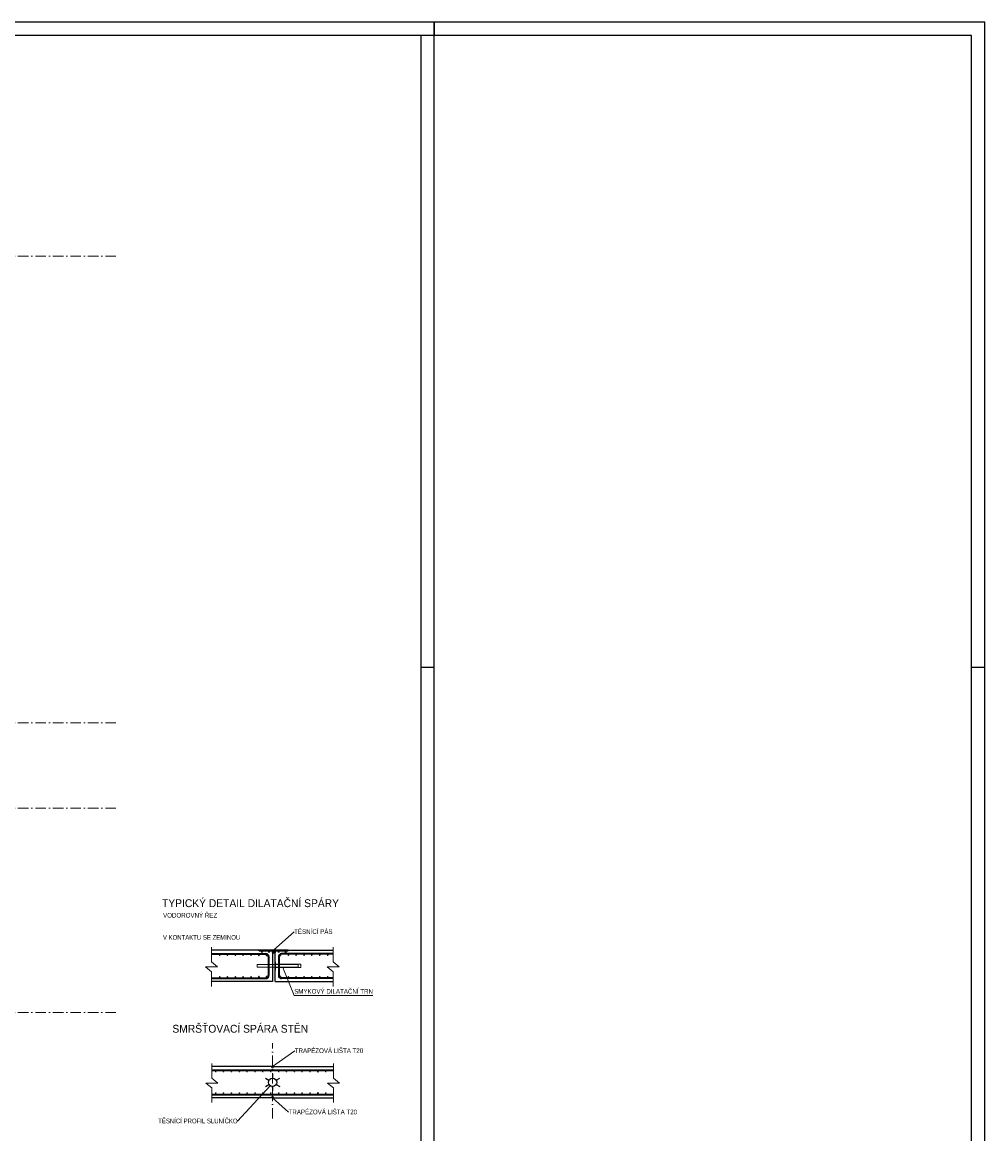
# Model space of a CAD drawing. Header units: millimetres. Extents: x 0 to 78750, y 0 to 63000.
# Tile 23 of 23: x 51212 to 78750, y 31201 to 63000. Entities that reach past the tile are written whole.
import ezdxf
from ezdxf.enums import TextEntityAlignment as Align

# ---------------------------------------------------------------- set-up
doc = ezdxf.new("R2010")
doc.units = ezdxf.units.MM
doc.header["$LTSCALE"] = 1000
doc.linetypes.add('Cerchovana 2x', pattern=[0.5, 0.3, -0.1, 0, -0.1])
doc.linetypes.add('Teckovana', pattern=[0.06, 0, -0.06])
for name, color, linetype, lineweight in [('AM_6', 2, 'Continuous', 35), ('Obecné01', 7, 'Continuous', 13), ('Popis', 7, 'Continuous', 5), ('Rastr', 30, 'Teckovana', 18), ('Stěna', 7, 'Continuous', 35)]:
    doc.layers.add(name, color=color, linetype=linetype, lineweight=lineweight)
doc.layers.add('Standard', color=7, linetype='Continuous')
doc.styles.add('ARIAL', font='arial.ttf')

msp = doc.modelspace()

# ---------------------------------------------------------------- linework, layer by layer
at = {"layer": 'AM_6', "color": 7, "linetype": 'Continuous', "lineweight": 5, "transparency": 33554687}
for p, q in [((58993, 36980), (58399, 36453)), ((59010, 33573), (58376, 33128)), ((57374, 31562), (58309, 32572)), ((58834, 31820), (58376, 32228))]:
    msp.add_line(p, q, dxfattribs=at)
at = {"layer": 'Popis', "transparency": 33554687}
for p, q in [((59104, 36041), (57934, 36041)), ((57934, 36041), (57934, 35966)), ((57934, 35966), (59104, 35966)), ((58444, 35883), (58444, 36123)), ((58444, 36123), (58459, 36123)), ((59179, 36048), (58444, 36048)), ((58444, 36048), (58444, 35958)), ((58444, 35958), (59179, 35958)), ((58459, 36123), (58459, 35883)), ((59104, 35966), (59104, 36041)), ((59179, 35958), (59179, 36048)), ((58459, 35883), (58444, 35883))]:
    msp.add_line(p, q, dxfattribs=at)
at = {"layer": 'Rastr', "color": 7, "linetype": 'Cerchovana 2x', "lineweight": 5, "transparency": 33554687}
for p, q in [((53891, 56310), (1242, 56310)), ((53891, 42960), (1242, 42960)), ((53891, 40520), (1242, 40520)), ((53891, 34670), (1242, 34670))]:
    msp.add_line(p, q, dxfattribs=at)
at = {"layer": 'Standard', "color": 7, "linetype": 'Continuous', "lineweight": 5, "transparency": 33554687}
for p, q in [((56629, 36538), (56629, 36118)), ((60109, 36538), (60109, 36118)), ((56629, 35838), (56459, 35978)), ((56459, 35978), (56629, 35978)), ((56629, 36118), (56799, 35978)), ((56799, 35978), (56629, 35978)), ((58993, 35158), (58665, 35958)), ((60109, 35838), (59939, 35978)), ((59939, 35978), (60109, 35978)), ((60109, 36118), (60279, 35978)), ((60279, 35978), (60109, 35978)), ((56629, 35418), (56629, 35838)), ((60109, 35418), (60109, 35838)), ((61246, 35158), (58993, 35158)), ((56636, 33212), (56636, 32792)), ((60116, 33212), (60116, 32792)), ((56636, 32792), (56806, 32652)), ((60116, 32792), (60286, 32652)), ((56636, 32513), (56467, 32652)), ((56467, 32652), (56636, 32652)), ((56806, 32652), (56636, 32652)), ((56636, 32093), (56636, 32513)), ((60116, 32513), (59947, 32652)), ((59947, 32652), (60116, 32652)), ((60286, 32652), (60116, 32652)), ((60116, 32093), (60116, 32513))]:
    msp.add_line(p, q, dxfattribs=at)
at = {"layer": 'Standard', "color": 7, "linetype": 'Continuous', "lineweight": -3, "transparency": 33554687}
for p, q in [((58369, 36453), (56629, 36453)), ((58369, 36453), (58369, 35553)), ((58444, 36453), (60109, 36453)), ((58444, 35553), (58444, 36453)), ((58369, 35553), (56629, 35553)), ((58444, 35553), (60109, 35553)), ((58376, 33128), (56636, 33128)), ((58376, 33128), (60116, 33128)), ((58376, 32228), (56636, 32228)), ((58376, 32228), (60116, 32228))]:
    msp.add_line(p, q, dxfattribs=at)
at = {"layer": 'Standard', "color": 176, "linetype": 'Continuous', "lineweight": 35, "transparency": 33554687}
for p, q in [((56629, 36344), (58186, 36344)), ((58261, 36269), (58261, 35726)), ((58552, 36269), (58552, 35726)), ((60109, 36344), (58627, 36344)), ((56629, 35651), (58186, 35651)), ((60109, 35651), (58627, 35651)), ((56636, 33018), (60116, 33018)), ((56636, 32326), (60116, 32326))]:
    msp.add_line(p, q, dxfattribs=at)
at = {"layer": 'Standard', "color": 7, "linetype": 'Continuous', "lineweight": 35, "transparency": 33554687}
for p, q in [((57994, 36438), (57994, 36453)), ((57994, 36453), (58444, 36453)), ((58819, 36438), (57994, 36438)), ((58070, 36438), (58070, 36386)), ((58265, 36438), (58265, 36386)), ((58369, 36438), (58369, 36389)), ((58369, 36389), (58444, 36389)), ((58444, 36453), (58819, 36453)), ((58444, 36389), (58444, 36438)), ((58548, 36438), (58548, 36386)), ((58743, 36438), (58743, 36386)), ((58819, 36453), (58819, 36438))]:
    msp.add_line(p, q, dxfattribs=at)
at = {"layer": 'Standard', "color": 7, "linetype": 'Continuous', "lineweight": 18, "transparency": 33554687}
for p, q in [((58444, 36453), (58669, 36453)), ((58357, 33089), (58337, 33128)), ((58337, 33128), (58376, 33128)), ((58376, 33089), (58357, 33089)), ((58376, 33128), (58415, 33128)), ((58395, 33089), (58376, 33089)), ((58415, 33128), (58395, 33089)), ((58357, 32267), (58337, 32228)), ((58337, 32228), (58376, 32228)), ((58376, 32267), (58357, 32267)), ((58395, 32267), (58376, 32267)), ((58376, 32228), (58415, 32228)), ((58415, 32228), (58395, 32267))]:
    msp.add_line(p, q, dxfattribs=at)
at = {"layer": 'Standard', "color": 7, "linetype": 'Cerchovana 2x', "lineweight": 5, "transparency": 33554687}
msp.add_line((58376, 31637), (58376, 33797), dxfattribs=at)
at = {"layer": 'Standard', "color": 7, "linetype": 'Continuous', "lineweight": 25, "transparency": 33554687}
for p, q in [((58168, 32793), (58272, 32732)), ((58376, 32913), (58376, 32792)), ((58480, 32732), (58585, 32793)), ((58168, 32552), (58272, 32612)), ((58376, 32552), (58376, 32431)), ((58480, 32612), (58585, 32552))]:
    msp.add_line(p, q, dxfattribs=at)
at = {"layer": 'Standard', "color": 176, "linetype": 'Continuous', "lineweight": 35, "transparency": 33554687}
for centre in [(56861, 36309), (57086, 36309), (57311, 36309), (57536, 36309), (57761, 36309), (57986, 36309), (58826, 36309), (59051, 36309), (59276, 36309), (59501, 36309), (59726, 36309), (59951, 36309), (56861, 35686), (57086, 35686), (57311, 35686), (57536, 35686), (57761, 35686), (57986, 35686), (58826, 35686), (59051, 35686), (59276, 35686), (59501, 35686), (59726, 35686), (59951, 35686), (56749, 32983), (56974, 32983), (57199, 32983), (57424, 32983), (57649, 32983), (57874, 32983), (58099, 32983), (58324, 32983), (58549, 32983), (58774, 32983), (58999, 32983), (59224, 32983), (59449, 32983), (59674, 32983), (59899, 32983), (56749, 32361), (56974, 32361), (57199, 32361), (57424, 32361), (57649, 32361), (57874, 32361), (58099, 32361), (58324, 32361), (58549, 32361), (58774, 32361), (58999, 32361), (59224, 32361), (59449, 32361), (59674, 32361), (59899, 32361)]:
    msp.add_circle(centre, 0.15, dxfattribs=at)
at = {"layer": 'Standard', "color": 176, "linetype": 'Continuous', "lineweight": 50, "transparency": 33554687}
for centre in [(58211, 36309), (58601, 36309), (58211, 35686), (58601, 35686)]:
    msp.add_circle(centre, 0.15, dxfattribs=at)
at = {"layer": 'Standard', "color": 7, "linetype": 'Continuous', "lineweight": 25, "transparency": 33554687}
msp.add_circle((58376, 32672), 120, dxfattribs=at)
at = {"layer": 'Standard', "color": 176, "linetype": 'Continuous', "lineweight": 35, "transparency": 33554687}
for centre, start, end in [((58186, 36269), 0, 90), ((58627, 36269), 90, 180), ((58186, 35726), 270, 0), ((58627, 35726), 180, 270)]:
    msp.add_arc(centre, 75, start, end, dxfattribs=at)
at = {"layer": 'Stěna', "color": 7, "linetype": 'Continuous', "lineweight": -3, "transparency": 33554687}
for p, q in [((63000, 63000), (63000, 62625)), ((62625, 44550), (63000, 44550)), ((78375, 44550), (78750, 44550))]:
    msp.add_line(p, q, dxfattribs=at)
for points in [[(0, 0), (63000, 0), (63000, 63000), (0, 63000), (0, 0)], [(0, 0), (78750, 0), (78750, 63000), (0, 63000), (0, 0)], [(375, 375), (62625, 375), (62625, 62625), (375, 62625), (375, 375)], [(375, 375), (78375, 375), (78375, 62625), (375, 62625), (375, 375)]]:
    msp.add_lwpolyline(points, close=True, dxfattribs=at)

# ---------------------------------------------------------------- texts
at = {"layer": 'AM_6', "color": 7, "linetype": 'Continuous', "lineweight": 5, "transparency": 33554687, "style": 'ARIAL'}
for s, width, p, p2 in [('V KONTAKTU SE ZEMINOU', 0.910186, (55238, 36751), (57449, 36751)), ('TĚSNÍCÍ PÁS', 0.934622, (58993, 36917), (60089, 36917)), ('SMYKOVÝ DILATAČNÍ TRN', 0.9356, (58993, 35207), (61246, 35207)), ('TRAPÉZOVÁ LIŠTA T20', 0.934436, (59010, 33510), (60967, 33510)), ('TRAPÉZOVÁ LIŠTA T20', 0.934436, (58834, 31757), (60791, 31757)), ('TĚSNÍCÍ PROFIL SLUNÍČKO', 0.911011, (55104, 31499), (57374, 31499))]:
    msp.add_text(s, height=135, dxfattribs=dict(at, width=width)).set_placement(p, p2, align=Align.FIT)
at = {"layer": 'Obecné01', "color": 7, "linetype": 'Continuous', "lineweight": -3, "transparency": 33554687, "style": 'ARIAL'}
for s, width, p, p2 in [('TYPICKÝ DETAIL DILATAČNÍ SPÁRY', 0.93539, (55213, 37685), (60274, 37685)), ('SMRŠŤOVACÍ SPÁRA STĚN', 0.935305, (55508, 34092), (59393, 34092))]:
    msp.add_text(s, height=225, dxfattribs=dict(at, width=width)).set_placement(p, p2, align=Align.FIT)
at = {"layer": 'Standard', "color": 7, "linetype": 'Continuous', "lineweight": 5, "transparency": 33554687, "style": 'ARIAL', "width": 0.935491}
msp.add_text('VODOROVNÝ ŘEZ', height=135, dxfattribs=at).set_placement((55242, 37384), (56790, 37384), align=Align.FIT)

doc.saveas('drawing.dxf')
